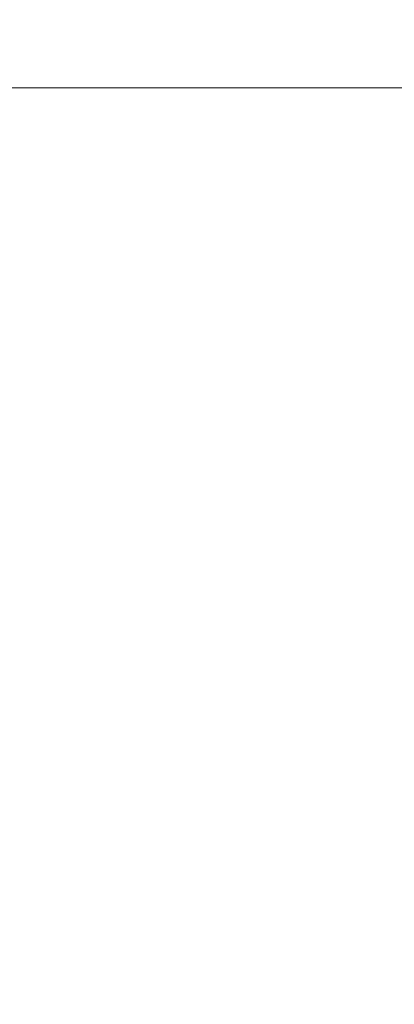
# Model space of a CAD drawing. Extents: x 14625 to 30785, y 7697 to 50667.
# Tile 42 of 42: x 17413 to 17545, y 9119 to 9466. Entities that reach past the tile are written whole.
import ezdxf

# ---------------------------------------------------------------- set-up
doc = ezdxf.new("R2010")
doc.units = 0
doc.linetypes.add('CONTINOUS', pattern=[0])
doc.layers.add('a MECH UWAGI', color=3, linetype='Continuous', plot=False)
doc.layers.add('a MECHANIKA', color=210, linetype='CONTINOUS', lineweight=18)
doc.styles.get("Standard").update_dxf_attribs({"font": 'romans.shx', "width": 0.9})
doc.dimstyles.new('BSC_WYMIARY_ISO-25', dxfattribs={"dimtxt": 2.5, "dimasz": 2.5, "dimexe": 1.25, "dimexo": 0, "dimtad": 1, "dimtxsty": 'Standard', "dimcen": 2.5, "dimclrd": 256, "dimclre": 256, "dimclrt": 7, "dimadec": 0, "dimazin": 0, "dimtfac": 1, "dimtmove": 0, "dimatfit": 3, "dimfxl": 0, "dimlwd": -1, "dimlwe": -1, "dimarcsym": 0})

# ---------------------------------------------------------------- blocks, each defined once
blk = doc.blocks.new('*D1465')
at = {"layer": 'a MECHANIKA'}
for p, q in [((0, -1001), (0, -971.79)), ((640, -995.8), (640, -971.79)), ((12.5, -978.04), (627.5, -978.04))]:
    blk.add_line(p, q, dxfattribs=at)
at = {"layer": 'a MECHANIKA', "linetype": 'Continuous'}
for points in [[(12.5, -975.96), (12.5, -980.12), (0, -978.04)], [(627.5, -975.96), (627.5, -980.12), (640, -978.04)]]:
    blk.add_solid(points, dxfattribs=at)
at = {"layer": 'Defpoints', "color": 0, "linetype": 'Continuous'}
for p in [(640, -978.04), (640, -995.8), (0, -1001)]:
    blk.add_point(p, dxfattribs=at)
at = {"layer": 'a MECHANIKA', "color": 7, "linetype": 'Continuous', "insert": (320, -968.66), "char_height": 12.5, "attachment_point": 5}
blk.add_mtext('640', dxfattribs=at)
blk = doc.blocks.new('napędy-podszybie-platforma')
at = {"layer": 'a MECHANIKA', "linetype": 'Continuous'}
dim = blk.add_linear_dim(base=(640, -978.039), p1=(0, -1001.004), p2=(640, -995.804), dimstyle='BSC_WYMIARY_ISO-25', override={"dimscale": 5, "dimtmove": 1}, dxfattribs=at)
dim.commit()
dim.dimension.update_dxf_attribs({"geometry": '*D1465', "text_midpoint": (320, -968.664)})

msp = doc.modelspace()

# ---------------------------------------------------------------- block references
at = {"layer": 'a MECH UWAGI', "linetype": 'Continuous'}
msp.add_blockref('napędy-podszybie-platforma', (16995.55, 10420.25), dxfattribs=at)

doc.saveas('drawing.dxf')
